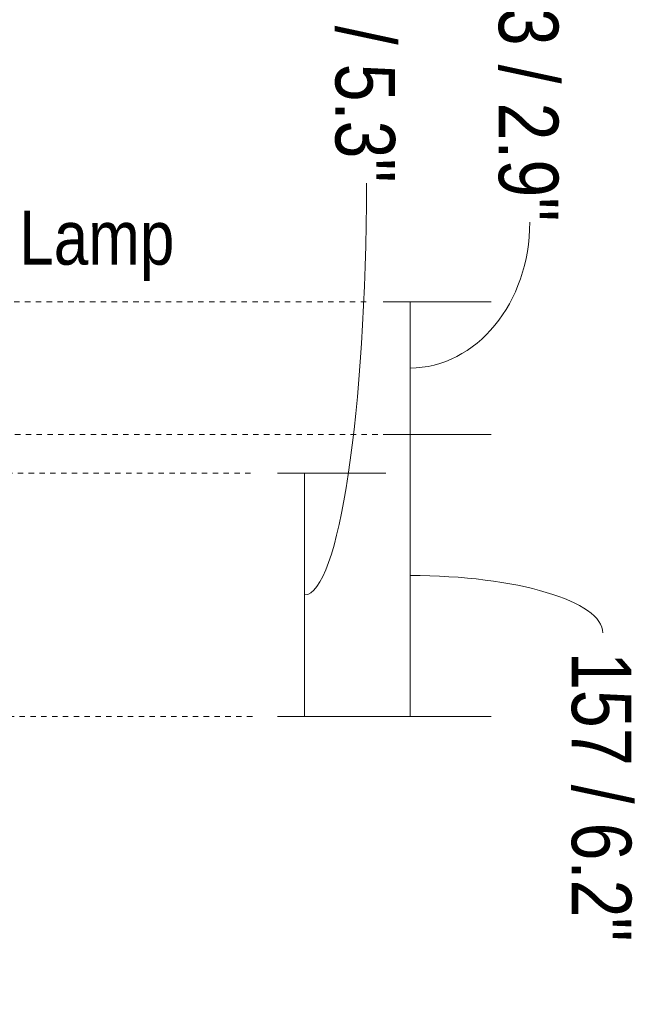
# Model space of a CAD drawing. Header units: millimetres. Extents: x 5395 to 9794, y 397 to 7363.
# Tile 26 of 38: x 7401 to 7743, y 706 to 1251. Entities that reach past the tile are written whole.
import ezdxf

# ---------------------------------------------------------------- set-up
doc = ezdxf.new("R2010")
doc.units = ezdxf.units.MM
doc.linetypes.add('Dash', pattern=[6, 3, -3])
doc.layers.add('A-ANNO-DIMS', color=7, linetype='Dash', lineweight=9, true_color=0xd2d2d2)
doc.layers.add('A-ANNO-DIMS-15', color=7, linetype='Continuous', lineweight=9)
doc.layers.add('G-ANNO-TEXT', color=7, linetype='Continuous', lineweight=9)
doc.styles.add('Arial Narrow', font='ARIALN.TTF', dxfattribs={"height": 33})
doc.styles.add('Arial Narrow_2', font='ARIALN.TTF', dxfattribs={"height": 30})
doc.dimstyles.new('FARO_-_2_2mm_Arial_Narrow_mm_Inch_Right', dxfattribs={"dimscale": 304.8, "dimtxt": 33.773222, "dimasz": 0, "dimexe": 0.147638, "dimexo": 0.0625, "dimgap": 0.024606, "dimtad": 1, "dimdec": 0, "dimzin": 0, "dimdsep": 46, "dimtxsty": 'Arial Narrow', "dimblk1": 'NONE', "dimblk2": 'NONE', "dimsah": 1, "dimcen": 0.09, "dimadec": 0, "dimazin": 0, "dimtfac": 1, "dimtdec": 4, "dimtix": 1, "dimtmove": 1, "dimatfit": 3, "dimfxl": 0.049213, "dimfxlon": 1, "dimtvp": 1, "dimtolj": 1, "dimtzin": 0, "dimarcsym": 2})

# ---------------------------------------------------------------- blocks, each defined once
blk = doc.blocks.new('DIMBLOCK3-Alzado_PDF')
at = {"layer": 'A-ANNO-DIMS-15', "color": 251, "true_color": 0x5b5b5b, "transparency": 16777216}
for p, q in [((7602.61, 1021.53), (7662.61, 1021.53)), ((7617.61, 1021.53), (7602.61, 1021.53)), ((7617.61, 865.02), (7617.61, 1021.53)), ((7602.61, 865.02), (7662.61, 865.02)), ((7617.61, 865.02), (7602.61, 865.02))]:
    blk.add_line(p, q, dxfattribs=at)
blk.add_ellipse((7617.61, 911.41), major_axis=(-106.74, 0), ratio=0.298494, start_param=3.141593, end_param=4.712389, dxfattribs=at)
at = {"layer": 'A-ANNO-DIMS-15', "color": 0, "transparency": 16777216, "insert": (7740.2, 911.41), "char_height": 33, "width": 205.8558, "attachment_point": 1, "rotation": 270, "line_spacing_factor": 0.974696, "style": 'Arial Narrow'}
blk.add_mtext(' 157 / 6.2"', dxfattribs=at)
blk = doc.blocks.new('_None')
blk = doc.blocks.new('DIMBLOCK6-Alzado_PDF')
at = {"layer": 'A-ANNO-DIMS-15', "color": 251, "true_color": 0x5b5b5b, "transparency": 16777216}
for p, q in [((7602.61, 1095.02), (7662.61, 1095.02)), ((7617.61, 1095.02), (7602.61, 1095.02)), ((7617.61, 1095.02), (7617.61, 1021.53)), ((7602.61, 1021.53), (7662.61, 1021.53)), ((7617.61, 1021.53), (7602.61, 1021.53))]:
    blk.add_line(p, q, dxfattribs=at)
blk.add_ellipse((7617.61, 1139.17), major_axis=(0, 80.89), ratio=0.819844, start_param=3.141593, end_param=4.712389, dxfattribs=at)
at = {"layer": 'A-ANNO-DIMS-15', "color": 0, "transparency": 16777216, "insert": (7699.77, 1279.08), "char_height": 33, "width": 167.9012, "attachment_point": 1, "rotation": 270, "line_spacing_factor": 0.974696, "style": 'Arial Narrow'}
blk.add_mtext('73 / 2.9"', dxfattribs=at)
blk = doc.blocks.new('DIMBLOCK8-Alzado_PDF')
at = {"layer": 'A-ANNO-DIMS-15', "color": 251, "true_color": 0x5b5b5b, "transparency": 16777216}
for p, q in [((7544.11, 1000), (7604.11, 1000)), ((7559.11, 1000), (7544.11, 1000)), ((7559.11, 1000), (7559.11, 865.02)), ((7544.11, 865.02), (7604.11, 865.02)), ((7559.11, 865.02), (7544.11, 865.02))]:
    blk.add_line(p, q, dxfattribs=at)
blk.add_ellipse((7559.11, 1160.74), major_axis=(0, 228.23), ratio=0.150302, start_param=3.141593, end_param=4.712389, dxfattribs=at)
at = {"layer": 'A-ANNO-DIMS-15', "color": 0, "transparency": 16777216, "insert": (7609.26, 1636.79), "char_height": 33, "width": 571.2499, "attachment_point": 1, "rotation": 270, "line_spacing_factor": 0.974696, "style": 'Arial Narrow'}
blk.add_mtext('Lamp Holder E27  135 / 5.3"', dxfattribs=at)

msp = doc.modelspace()

# ---------------------------------------------------------------- linework, layer by layer
at = {"layer": 'A-ANNO-DIMS'}
for p, q in [((7314.24, 1095.02), (7594.24, 1095.02)), ((7611.67, 1021.53), (7351.67, 1021.53)), ((7310.24, 1000), (7530.24, 1000)), ((7530.24, 865.02), (7332.12, 865.02))]:
    msp.add_line(p, q, dxfattribs=at)

# ---------------------------------------------------------------- texts
at = {"layer": 'G-ANNO-TEXT', "color": 251, "true_color": 0x5b5b5b, "insert": (7401.07, 1145.59), "char_height": 30, "width": 107.0253, "attachment_point": 1, "style": 'Arial Narrow_2'}
msp.add_mtext('Lamp', dxfattribs=at)

# ---------------------------------------------------------------- dimensions: what is measured, and where the dimension line sits
at = {"layer": 'A-ANNO-DIMS', "color": 251, "linetype": 'Continuous', "true_color": 0x5b5b5b}
for base, p1, p2, text, override, picture, middle in [((7559.11, 865.02), (7544.11, 1000), (7544.11, 865.02), 'Lamp Holder E27  <>', {"dimtad": 4, "dimpost": '<>', "dimfxl": 134.98058}, 'DIMBLOCK8-Alzado_PDF', (7587.26, 1351.16)), ((7617.61, 1021.53), (7602.61, 865.02), (7602.61, 1021.53), ' <>', {"dimtad": 4, "dimpost": '<>', "dimfxl": 156.51086}, 'DIMBLOCK3-Alzado_PDF', (7718.2, 808.49))]:
    dim = msp.add_linear_dim(base=base, p1=p1, p2=p2, angle=90, text=text, dimstyle='FARO_-_2_2mm_Arial_Narrow_mm_Inch_Right', override=override, dxfattribs=at)
    dim.commit()
    dim.dimension.update_dxf_attribs({"geometry": picture, "text_midpoint": middle, "dimtype": 160, "text_rotation": 90})
dim = msp.add_linear_dim(base=(7617.61, 1021.53), p1=(7602.61, 1095.02), p2=(7602.61, 1021.53), angle=90, dimstyle='FARO_-_2_2mm_Arial_Narrow_mm_Inch_Right', override={"dimtad": 4, "dimpost": '<>', "dimfxl": 73.489066}, dxfattribs=at)
dim.commit()
dim.dimension.update_dxf_attribs({"geometry": 'DIMBLOCK6-Alzado_PDF', "text_midpoint": (7677.77, 1195.13), "dimtype": 160, "text_rotation": 90})

doc.saveas('drawing.dxf')
